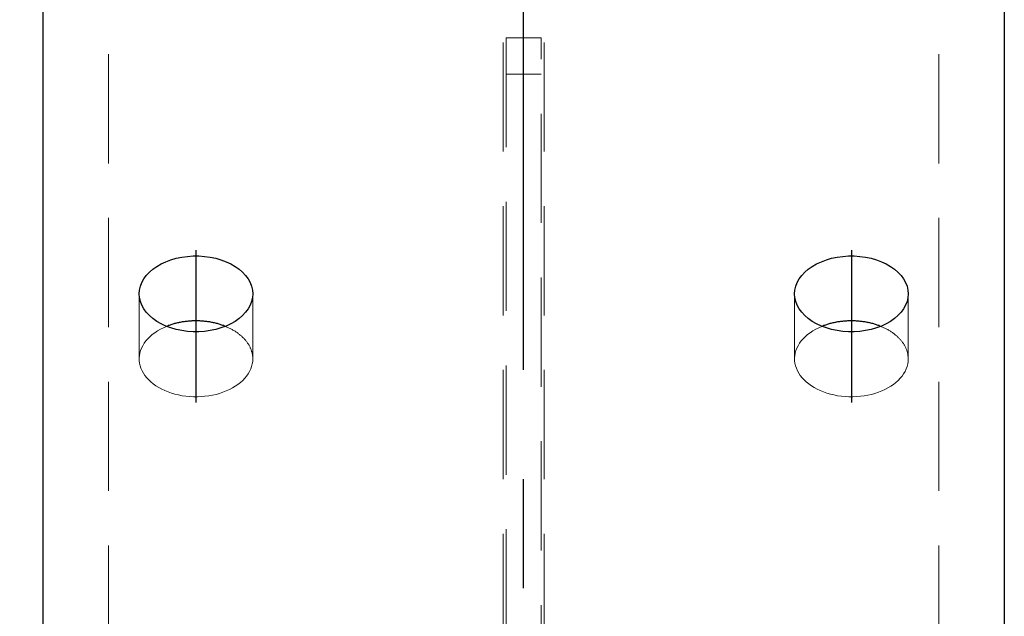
# Model space of a CAD drawing. Header units: millimetres. Extents: x 3515 to 4529, y 13642 to 14292.
# Tile 7 of 96: x 3688 to 3710, y 13911 to 13925. Entities that reach past the tile are written whole.
import ezdxf

# ---------------------------------------------------------------- set-up
doc = ezdxf.new("R2010")
doc.units = ezdxf.units.MM
doc.header["$LTSCALE"] = 10
doc.linetypes.add('HIDDEN', pattern=[0.375, 0.25, -0.125])
doc.linetypes.add('MITTE', pattern=[2, 1.25, -0.25, 0.25, -0.25])
doc.layers.get('Defpoints').update_dxf_attribs({"color": 1})
for name, color, linetype, lineweight in [('PS_DIM', 4, 'Continuous', 13), ('PS_Hidden', 2, 'HIDDEN', 9), ('PS_SOLID', 7, 'Continuous', 30)]:
    doc.layers.add(name, color=color, linetype=linetype, lineweight=lineweight)
doc.layers.add('PS_MID', color=5, linetype='MITTE')
doc.layers.add('PS_SHAPE', color=3, linetype='Continuous')
doc.styles.add('simplex', font='simplex.shx', dxfattribs={"width": 0.75})
doc.dimstyles.new('1_10_GŁ_DS1-LS10', dxfattribs={"dimtxt": 2, "dimasz": 2, "dimexe": 2, "dimexo": 5, "dimgap": 1, "dimtad": 1, "dimjust": 4, "dimdec": 0, "dimlfac": 10, "dimtxsty": 'simplex', "dimblk1": 'NONE', "dimsah": 1, "dimcen": 2, "dimclrd": 256, "dimclre": 256, "dimclrt": 3, "dimadec": 1, "dimazin": 0, "dimtfac": 1, "dimtdec": 0, "dimtmove": 2, "dimatfit": 3, "dimfxl": 1, "dimarcsym": 0})

# ---------------------------------------------------------------- blocks, each defined once
blk = doc.blocks.new('*D45')
at = {"layer": 'Defpoints', "color": 0, "transparency": 16777216}
for p in [(3670.746, 13967.355), (3701.958, 13967.355), (3708.664, 13714.81)]:
    blk.add_point(p, dxfattribs=at)
at = {"layer": 'PS_DIM', "lineweight": -2, "transparency": 16777216}
for p, q in [((3696.958, 13967.355), (3668.746, 13967.355)), ((3670.746, 13714.81), (3670.746, 13965.355)), ((3703.664, 13714.81), (3668.746, 13714.81))]:
    blk.add_line(p, q, dxfattribs=at)
at = {"layer": 'PS_DIM', "transparency": 16777216}
blk.add_solid([(3670.412, 13965.355), (3671.079, 13965.355), (3670.746, 13967.355)], dxfattribs=at)
at = {"layer": 'PS_DIM', "color": 3, "transparency": 16777216, "insert": (3674.409, 13969.375), "char_height": 2, "attachment_point": 5, "rotation": 0.0573, "style": 'simplex'}
blk.add_mtext('4420', dxfattribs=at)
blk = doc.blocks.new('_None')
blk = doc.blocks.new('*X531')
at = {"layer": 'PS_Hidden', "color": 2, "linetype": 'HIDDEN'}
for p, q in [((3698.694, 13756.81), (3698.694, 13927.396)), ((3699.634, 13756.81), (3699.634, 13927.396)), ((3689.664, 13899.04), (3689.664, 13926.083)), ((3708.664, 13899.04), (3708.664, 13926.083)), ((3698.764, 13924.412), (3698.764, 13901.426)), ((3699.564, 13924.412), (3698.764, 13924.412)), ((3699.564, 13901.426), (3699.564, 13924.412)), ((3698.764, 13923.583), (3699.564, 13923.583)), ((3690.364, 13917.065), (3690.364, 13918.552)), ((3692.964, 13917.065), (3692.964, 13918.552)), ((3705.364, 13917.065), (3705.364, 13918.552)), ((3707.964, 13917.065), (3707.964, 13918.552)), ((3690.992, 13917.808), (3690.919, 13917.776)), ((3692.355, 13917.801), (3692.337, 13917.808)), ((3692.337, 13917.808), (3692.337, 13917.808)), ((3692.374, 13917.793), (3692.355, 13917.801)), ((3692.392, 13917.785), (3692.374, 13917.793)), ((3692.409, 13917.777), (3692.392, 13917.785)), ((3705.992, 13917.808), (3705.919, 13917.776)), ((3707.355, 13917.801), (3707.337, 13917.808)), ((3707.337, 13917.808), (3707.337, 13917.808)), ((3707.374, 13917.793), (3707.355, 13917.801)), ((3707.392, 13917.785), (3707.374, 13917.793)), ((3707.409, 13917.777), (3707.392, 13917.785)), ((3690.609, 13917.572), (3690.56, 13917.523)), ((3690.662, 13917.618), (3690.609, 13917.572)), ((3690.72, 13917.662), (3690.662, 13917.618)), ((3690.783, 13917.703), (3690.72, 13917.662)), ((3690.849, 13917.741), (3690.783, 13917.703)), ((3690.919, 13917.776), (3690.849, 13917.741)), ((3692.427, 13917.768), (3692.409, 13917.777)), ((3692.444, 13917.76), (3692.427, 13917.768)), ((3692.461, 13917.751), (3692.444, 13917.76)), ((3692.478, 13917.742), (3692.461, 13917.751)), ((3692.495, 13917.733), (3692.478, 13917.742)), ((3692.511, 13917.724), (3692.495, 13917.733)), ((3692.528, 13917.714), (3692.511, 13917.724)), ((3692.544, 13917.705), (3692.528, 13917.714)), ((3692.559, 13917.695), (3692.544, 13917.705)), ((3692.575, 13917.685), (3692.559, 13917.695)), ((3692.59, 13917.675), (3692.575, 13917.685)), ((3692.605, 13917.664), (3692.59, 13917.675)), ((3692.62, 13917.654), (3692.605, 13917.664)), ((3692.634, 13917.643), (3692.62, 13917.654)), ((3692.648, 13917.632), (3692.634, 13917.643)), ((3692.662, 13917.622), (3692.648, 13917.632)), ((3692.676, 13917.61), (3692.662, 13917.622)), ((3692.689, 13917.599), (3692.676, 13917.61)), ((3692.703, 13917.588), (3692.689, 13917.599)), ((3692.715, 13917.576), (3692.703, 13917.588)), ((3692.728, 13917.564), (3692.715, 13917.576)), ((3692.74, 13917.553), (3692.728, 13917.564)), ((3705.609, 13917.572), (3705.56, 13917.523)), ((3705.662, 13917.618), (3705.609, 13917.572)), ((3705.72, 13917.662), (3705.662, 13917.618)), ((3705.783, 13917.703), (3705.72, 13917.662)), ((3705.849, 13917.741), (3705.783, 13917.703)), ((3705.919, 13917.776), (3705.849, 13917.741)), ((3707.427, 13917.768), (3707.409, 13917.777)), ((3707.444, 13917.76), (3707.427, 13917.768)), ((3707.461, 13917.751), (3707.444, 13917.76)), ((3707.478, 13917.742), (3707.461, 13917.751)), ((3707.495, 13917.733), (3707.478, 13917.742)), ((3707.511, 13917.724), (3707.495, 13917.733)), ((3707.528, 13917.714), (3707.511, 13917.724)), ((3707.544, 13917.705), (3707.528, 13917.714)), ((3707.559, 13917.695), (3707.544, 13917.705)), ((3707.575, 13917.685), (3707.559, 13917.695)), ((3707.59, 13917.675), (3707.575, 13917.685)), ((3707.605, 13917.664), (3707.59, 13917.675)), ((3707.62, 13917.654), (3707.605, 13917.664)), ((3707.634, 13917.643), (3707.62, 13917.654)), ((3707.648, 13917.632), (3707.634, 13917.643)), ((3707.662, 13917.622), (3707.648, 13917.632)), ((3707.676, 13917.61), (3707.662, 13917.622)), ((3707.689, 13917.599), (3707.676, 13917.61)), ((3707.703, 13917.588), (3707.689, 13917.599)), ((3707.715, 13917.576), (3707.703, 13917.588)), ((3707.728, 13917.564), (3707.715, 13917.576)), ((3707.74, 13917.553), (3707.728, 13917.564)), ((3690.445, 13917.366), (3690.418, 13917.311)), ((3690.478, 13917.42), (3690.445, 13917.366)), ((3690.517, 13917.473), (3690.478, 13917.42)), ((3690.56, 13917.523), (3690.517, 13917.473)), ((3692.752, 13917.541), (3692.74, 13917.553)), ((3692.764, 13917.528), (3692.752, 13917.541)), ((3692.775, 13917.516), (3692.764, 13917.528)), ((3692.786, 13917.504), (3692.775, 13917.516)), ((3692.797, 13917.491), (3692.786, 13917.504)), ((3692.807, 13917.479), (3692.797, 13917.491)), ((3692.817, 13917.466), (3692.807, 13917.479)), ((3692.827, 13917.453), (3692.817, 13917.466)), ((3692.837, 13917.44), (3692.827, 13917.453)), ((3692.846, 13917.427), (3692.837, 13917.44)), ((3692.855, 13917.414), (3692.846, 13917.427)), ((3692.863, 13917.401), (3692.855, 13917.414)), ((3692.871, 13917.388), (3692.863, 13917.401)), ((3692.879, 13917.374), (3692.871, 13917.388)), ((3692.887, 13917.361), (3692.879, 13917.374)), ((3692.894, 13917.347), (3692.887, 13917.361)), ((3692.901, 13917.334), (3692.894, 13917.347)), ((3692.907, 13917.32), (3692.901, 13917.334)), ((3705.445, 13917.366), (3705.418, 13917.311)), ((3705.478, 13917.42), (3705.445, 13917.366)), ((3705.517, 13917.473), (3705.478, 13917.42)), ((3705.56, 13917.523), (3705.517, 13917.473)), ((3707.752, 13917.541), (3707.74, 13917.553)), ((3707.764, 13917.528), (3707.752, 13917.541)), ((3707.775, 13917.516), (3707.764, 13917.528)), ((3707.786, 13917.504), (3707.775, 13917.516)), ((3707.797, 13917.491), (3707.786, 13917.504)), ((3707.807, 13917.479), (3707.797, 13917.491)), ((3707.817, 13917.466), (3707.807, 13917.479)), ((3707.827, 13917.453), (3707.817, 13917.466)), ((3707.837, 13917.44), (3707.827, 13917.453)), ((3707.846, 13917.427), (3707.837, 13917.44)), ((3707.855, 13917.414), (3707.846, 13917.427)), ((3707.863, 13917.401), (3707.855, 13917.414)), ((3707.871, 13917.388), (3707.863, 13917.401)), ((3707.879, 13917.374), (3707.871, 13917.388)), ((3707.887, 13917.361), (3707.879, 13917.374)), ((3707.894, 13917.347), (3707.887, 13917.361)), ((3707.901, 13917.334), (3707.894, 13917.347)), ((3707.907, 13917.32), (3707.901, 13917.334)), ((3690.369, 13917.139), (3690.365, 13917.081)), ((3690.38, 13917.197), (3690.369, 13917.139)), ((3690.396, 13917.254), (3690.38, 13917.197)), ((3690.418, 13917.311), (3690.396, 13917.254)), ((3692.913, 13917.306), (3692.907, 13917.32)), ((3692.919, 13917.292), (3692.913, 13917.306)), ((3692.925, 13917.278), (3692.919, 13917.292)), ((3692.93, 13917.264), (3692.925, 13917.278)), ((3692.934, 13917.25), (3692.93, 13917.264)), ((3692.939, 13917.236), (3692.934, 13917.25)), ((3692.943, 13917.222), (3692.939, 13917.236)), ((3692.947, 13917.208), (3692.943, 13917.222)), ((3692.95, 13917.194), (3692.947, 13917.208)), ((3692.953, 13917.179), (3692.95, 13917.194)), ((3692.956, 13917.165), (3692.953, 13917.179)), ((3692.958, 13917.151), (3692.956, 13917.165)), ((3692.96, 13917.136), (3692.958, 13917.151)), ((3692.962, 13917.122), (3692.96, 13917.136)), ((3692.963, 13917.108), (3692.962, 13917.122)), ((3692.964, 13917.093), (3692.963, 13917.108)), ((3705.369, 13917.139), (3705.365, 13917.081)), ((3705.38, 13917.197), (3705.369, 13917.139)), ((3705.396, 13917.254), (3705.38, 13917.197)), ((3705.418, 13917.311), (3705.396, 13917.254)), ((3707.913, 13917.306), (3707.907, 13917.32)), ((3707.919, 13917.292), (3707.913, 13917.306)), ((3707.925, 13917.278), (3707.919, 13917.292)), ((3707.93, 13917.264), (3707.925, 13917.278)), ((3707.934, 13917.25), (3707.93, 13917.264)), ((3707.939, 13917.236), (3707.934, 13917.25)), ((3707.943, 13917.222), (3707.939, 13917.236)), ((3707.947, 13917.208), (3707.943, 13917.222)), ((3707.95, 13917.194), (3707.947, 13917.208)), ((3707.953, 13917.179), (3707.95, 13917.194)), ((3707.956, 13917.165), (3707.953, 13917.179)), ((3707.958, 13917.151), (3707.956, 13917.165)), ((3707.96, 13917.136), (3707.958, 13917.151)), ((3707.962, 13917.122), (3707.96, 13917.136)), ((3707.963, 13917.108), (3707.962, 13917.122)), ((3707.964, 13917.093), (3707.963, 13917.108)), ((3690.365, 13917.081), (3690.366, 13917.022)), ((3690.366, 13917.022), (3690.373, 13916.964)), ((3690.373, 13916.964), (3690.386, 13916.906)), ((3690.386, 13916.906), (3690.405, 13916.849)), ((3692.918, 13916.834), (3692.938, 13916.89)), ((3692.938, 13916.89), (3692.953, 13916.948)), ((3692.953, 13916.948), (3692.962, 13917.006)), ((3692.962, 13917.006), (3692.964, 13917.065)), ((3692.964, 13917.079), (3692.964, 13917.093)), ((3692.964, 13917.065), (3692.964, 13917.079)), ((3692.964, 13917.065), (3692.964, 13917.065)), ((3705.365, 13917.081), (3705.366, 13917.022)), ((3705.366, 13917.022), (3705.373, 13916.964)), ((3705.373, 13916.964), (3705.386, 13916.906)), ((3705.386, 13916.906), (3705.405, 13916.849)), ((3707.918, 13916.834), (3707.938, 13916.89)), ((3707.938, 13916.89), (3707.953, 13916.948)), ((3707.953, 13916.948), (3707.962, 13917.006)), ((3707.962, 13917.006), (3707.964, 13917.065)), ((3707.964, 13917.079), (3707.964, 13917.093)), ((3707.964, 13917.065), (3707.964, 13917.079)), ((3707.964, 13917.065), (3707.964, 13917.065)), ((3690.405, 13916.849), (3690.43, 13916.793)), ((3690.43, 13916.793), (3690.46, 13916.738)), ((3690.46, 13916.738), (3690.495, 13916.685)), ((3690.495, 13916.685), (3690.536, 13916.633)), ((3692.781, 13916.619), (3692.823, 13916.67)), ((3692.823, 13916.67), (3692.86, 13916.723)), ((3692.86, 13916.723), (3692.892, 13916.778)), ((3692.892, 13916.778), (3692.918, 13916.834)), ((3705.405, 13916.849), (3705.43, 13916.793)), ((3705.43, 13916.793), (3705.46, 13916.738)), ((3705.46, 13916.738), (3705.495, 13916.685)), ((3705.495, 13916.685), (3705.536, 13916.633)), ((3707.781, 13916.619), (3707.823, 13916.67)), ((3707.823, 13916.67), (3707.86, 13916.723)), ((3707.86, 13916.723), (3707.892, 13916.778)), ((3707.892, 13916.778), (3707.918, 13916.834)), ((3690.536, 13916.633), (3690.582, 13916.583)), ((3690.582, 13916.583), (3690.633, 13916.536)), ((3690.633, 13916.536), (3690.688, 13916.491)), ((3690.688, 13916.491), (3690.748, 13916.448)), ((3690.748, 13916.448), (3690.812, 13916.408)), ((3692.499, 13916.398), (3692.564, 13916.437)), ((3692.564, 13916.437), (3692.625, 13916.479)), ((3692.625, 13916.479), (3692.682, 13916.523)), ((3692.682, 13916.523), (3692.734, 13916.57)), ((3692.734, 13916.57), (3692.781, 13916.619)), ((3705.536, 13916.633), (3705.582, 13916.583)), ((3705.582, 13916.583), (3705.633, 13916.536)), ((3705.633, 13916.536), (3705.688, 13916.491)), ((3705.688, 13916.491), (3705.748, 13916.448)), ((3705.748, 13916.448), (3705.812, 13916.408)), ((3707.499, 13916.398), (3707.564, 13916.437)), ((3707.564, 13916.437), (3707.625, 13916.479)), ((3707.625, 13916.479), (3707.682, 13916.523)), ((3707.682, 13916.523), (3707.734, 13916.57)), ((3707.734, 13916.57), (3707.781, 13916.619)), ((3690.812, 13916.408), (3690.88, 13916.372)), ((3690.88, 13916.372), (3690.951, 13916.338)), ((3690.951, 13916.338), (3691.026, 13916.307)), ((3691.026, 13916.307), (3691.103, 13916.281)), ((3691.103, 13916.281), (3691.183, 13916.257)), ((3691.183, 13916.257), (3691.266, 13916.237)), ((3691.266, 13916.237), (3691.35, 13916.221)), ((3691.35, 13916.221), (3691.435, 13916.209)), ((3691.435, 13916.209), (3691.522, 13916.201)), ((3691.783, 13916.199), (3691.87, 13916.206)), ((3691.87, 13916.206), (3691.956, 13916.218)), ((3691.956, 13916.218), (3692.04, 13916.233)), ((3692.04, 13916.233), (3692.123, 13916.251)), ((3692.123, 13916.251), (3692.204, 13916.274)), ((3692.204, 13916.274), (3692.282, 13916.3)), ((3692.282, 13916.3), (3692.358, 13916.329)), ((3692.358, 13916.329), (3692.43, 13916.362)), ((3692.43, 13916.362), (3692.499, 13916.398)), ((3705.812, 13916.408), (3705.88, 13916.372)), ((3705.88, 13916.372), (3705.951, 13916.338)), ((3705.951, 13916.338), (3706.026, 13916.307)), ((3706.026, 13916.307), (3706.103, 13916.281)), ((3706.103, 13916.281), (3706.183, 13916.257)), ((3706.183, 13916.257), (3706.266, 13916.237)), ((3706.266, 13916.237), (3706.35, 13916.221)), ((3706.35, 13916.221), (3706.435, 13916.209)), ((3706.435, 13916.209), (3706.522, 13916.201)), ((3706.783, 13916.199), (3706.87, 13916.206)), ((3706.87, 13916.206), (3706.956, 13916.218)), ((3706.956, 13916.218), (3707.04, 13916.233)), ((3707.04, 13916.233), (3707.123, 13916.251)), ((3707.123, 13916.251), (3707.204, 13916.274)), ((3707.204, 13916.274), (3707.282, 13916.3)), ((3707.282, 13916.3), (3707.358, 13916.329)), ((3707.358, 13916.329), (3707.43, 13916.362)), ((3707.43, 13916.362), (3707.499, 13916.398)), ((3691.522, 13916.201), (3691.609, 13916.196)), ((3691.609, 13916.196), (3691.696, 13916.196)), ((3691.696, 13916.196), (3691.783, 13916.199)), ((3706.522, 13916.201), (3706.609, 13916.196)), ((3706.609, 13916.196), (3706.696, 13916.196)), ((3706.696, 13916.196), (3706.783, 13916.199))]:
    blk.add_line(p, q, dxfattribs=at)
at = {"layer": 'PS_MID', "color": 5, "linetype": 'MITTE'}
for p, q in [((3699.164, 13756.81), (3699.164, 13971.536)), ((3691.664, 13919.552), (3691.664, 13916.065)), ((3706.664, 13919.552), (3706.664, 13916.065))]:
    blk.add_line(p, q, dxfattribs=at)
at = {"layer": 'PS_SOLID', "color": 7, "linetype": 'Continuous'}
for p, q in [((3688.164, 13899.164), (3688.164, 13967.355)), ((3710.164, 13967.355), (3710.164, 13899.164)), ((3691.092, 13919.332), (3691.213, 13919.367)), ((3691.213, 13919.367), (3691.339, 13919.393)), ((3691.339, 13919.393), (3691.468, 13919.411)), ((3691.468, 13919.411), (3691.599, 13919.42)), ((3691.599, 13919.42), (3691.73, 13919.42)), ((3691.73, 13919.42), (3691.861, 13919.411)), ((3691.861, 13919.411), (3691.99, 13919.393)), ((3691.99, 13919.393), (3692.116, 13919.367)), ((3692.116, 13919.367), (3692.237, 13919.332)), ((3706.092, 13919.332), (3706.213, 13919.367)), ((3706.213, 13919.367), (3706.339, 13919.393)), ((3706.339, 13919.393), (3706.468, 13919.411)), ((3706.468, 13919.411), (3706.599, 13919.42)), ((3706.599, 13919.42), (3706.73, 13919.42)), ((3706.73, 13919.42), (3706.861, 13919.411)), ((3706.861, 13919.411), (3706.99, 13919.393)), ((3706.99, 13919.393), (3707.116, 13919.367)), ((3707.116, 13919.367), (3707.237, 13919.332)), ((3690.678, 13919.118), (3690.769, 13919.182)), ((3690.769, 13919.182), (3690.869, 13919.239)), ((3690.869, 13919.239), (3690.977, 13919.289)), ((3690.977, 13919.289), (3691.092, 13919.332)), ((3692.237, 13919.332), (3692.352, 13919.289)), ((3692.352, 13919.289), (3692.46, 13919.239)), ((3692.46, 13919.239), (3692.56, 13919.182)), ((3692.56, 13919.182), (3692.651, 13919.118)), ((3705.678, 13919.118), (3705.769, 13919.182)), ((3705.769, 13919.182), (3705.869, 13919.239)), ((3705.869, 13919.239), (3705.977, 13919.289)), ((3705.977, 13919.289), (3706.092, 13919.332)), ((3707.237, 13919.332), (3707.352, 13919.289)), ((3707.352, 13919.289), (3707.46, 13919.239)), ((3707.46, 13919.239), (3707.56, 13919.182)), ((3707.56, 13919.182), (3707.651, 13919.118)), ((3690.47, 13918.895), (3690.528, 13918.974)), ((3690.528, 13918.974), (3690.597, 13919.048)), ((3690.597, 13919.048), (3690.678, 13919.118)), ((3692.651, 13919.118), (3692.731, 13919.048)), ((3692.731, 13919.048), (3692.801, 13918.974)), ((3692.801, 13918.974), (3692.859, 13918.895)), ((3705.47, 13918.895), (3705.528, 13918.974)), ((3705.528, 13918.974), (3705.597, 13919.048)), ((3705.597, 13919.048), (3705.678, 13919.118)), ((3707.651, 13919.118), (3707.731, 13919.048)), ((3707.731, 13919.048), (3707.801, 13918.974)), ((3707.801, 13918.974), (3707.859, 13918.895)), ((3690.371, 13918.64), (3690.391, 13918.727)), ((3690.391, 13918.727), (3690.424, 13918.812)), ((3690.424, 13918.812), (3690.47, 13918.895)), ((3692.859, 13918.895), (3692.905, 13918.812)), ((3692.905, 13918.812), (3692.938, 13918.727)), ((3692.938, 13918.727), (3692.958, 13918.64)), ((3705.371, 13918.64), (3705.391, 13918.727)), ((3705.391, 13918.727), (3705.424, 13918.812)), ((3705.424, 13918.812), (3705.47, 13918.895)), ((3707.859, 13918.895), (3707.905, 13918.812)), ((3707.905, 13918.812), (3707.938, 13918.727)), ((3707.938, 13918.727), (3707.958, 13918.64)), ((3690.364, 13918.552), (3690.371, 13918.64)), ((3690.371, 13918.464), (3690.364, 13918.552)), ((3690.391, 13918.377), (3690.371, 13918.464)), ((3692.958, 13918.464), (3692.938, 13918.377)), ((3692.958, 13918.64), (3692.964, 13918.552)), ((3692.964, 13918.552), (3692.958, 13918.464)), ((3705.364, 13918.552), (3705.371, 13918.64)), ((3705.371, 13918.464), (3705.364, 13918.552)), ((3705.391, 13918.377), (3705.371, 13918.464)), ((3707.958, 13918.464), (3707.938, 13918.377)), ((3707.958, 13918.64), (3707.964, 13918.552)), ((3707.964, 13918.552), (3707.958, 13918.464)), ((3690.424, 13918.292), (3690.391, 13918.377)), ((3690.47, 13918.209), (3690.424, 13918.292)), ((3692.905, 13918.292), (3692.859, 13918.209)), ((3692.938, 13918.377), (3692.905, 13918.292)), ((3705.424, 13918.292), (3705.391, 13918.377)), ((3705.47, 13918.209), (3705.424, 13918.292)), ((3707.905, 13918.292), (3707.859, 13918.209)), ((3707.938, 13918.377), (3707.905, 13918.292)), ((3690.528, 13918.13), (3690.47, 13918.209)), ((3690.597, 13918.055), (3690.528, 13918.13)), ((3690.678, 13917.986), (3690.597, 13918.055)), ((3692.731, 13918.055), (3692.651, 13917.986)), ((3692.801, 13918.13), (3692.731, 13918.055)), ((3692.859, 13918.209), (3692.801, 13918.13)), ((3705.528, 13918.13), (3705.47, 13918.209)), ((3705.597, 13918.055), (3705.528, 13918.13)), ((3705.678, 13917.986), (3705.597, 13918.055)), ((3707.731, 13918.055), (3707.651, 13917.986)), ((3707.801, 13918.13), (3707.731, 13918.055)), ((3707.859, 13918.209), (3707.801, 13918.13)), ((3690.769, 13917.922), (3690.678, 13917.986)), ((3690.869, 13917.865), (3690.769, 13917.922)), ((3690.977, 13917.814), (3690.869, 13917.865)), ((3691.092, 13917.772), (3690.977, 13917.814)), ((3691.011, 13917.816), (3690.992, 13917.808)), ((3691.031, 13917.824), (3691.011, 13917.816)), ((3691.051, 13917.831), (3691.031, 13917.824)), ((3691.071, 13917.838), (3691.051, 13917.831)), ((3691.092, 13917.845), (3691.071, 13917.838)), ((3691.112, 13917.851), (3691.092, 13917.845)), ((3691.133, 13917.858), (3691.112, 13917.851)), ((3691.154, 13917.864), (3691.133, 13917.858)), ((3691.175, 13917.87), (3691.154, 13917.864)), ((3691.196, 13917.875), (3691.175, 13917.87)), ((3691.218, 13917.881), (3691.196, 13917.875)), ((3691.239, 13917.886), (3691.218, 13917.881)), ((3691.261, 13917.891), (3691.239, 13917.886)), ((3691.282, 13917.895), (3691.261, 13917.891)), ((3691.304, 13917.9), (3691.282, 13917.895)), ((3691.326, 13917.904), (3691.304, 13917.9)), ((3691.348, 13917.908), (3691.326, 13917.904)), ((3691.37, 13917.911), (3691.348, 13917.908)), ((3691.393, 13917.914), (3691.37, 13917.911)), ((3691.415, 13917.917), (3691.393, 13917.914)), ((3691.438, 13917.92), (3691.415, 13917.917)), ((3691.46, 13917.923), (3691.438, 13917.92)), ((3691.483, 13917.925), (3691.46, 13917.923)), ((3691.505, 13917.927), (3691.483, 13917.925)), ((3691.528, 13917.929), (3691.505, 13917.927)), ((3691.551, 13917.93), (3691.528, 13917.929)), ((3691.573, 13917.931), (3691.551, 13917.93)), ((3691.596, 13917.932), (3691.573, 13917.931)), ((3691.619, 13917.933), (3691.596, 13917.932)), ((3691.642, 13917.933), (3691.619, 13917.933)), ((3691.664, 13917.934), (3691.642, 13917.933)), ((3691.687, 13917.933), (3691.664, 13917.934)), ((3691.71, 13917.933), (3691.687, 13917.933)), ((3691.733, 13917.932), (3691.71, 13917.933)), ((3691.756, 13917.931), (3691.733, 13917.932)), ((3691.778, 13917.93), (3691.756, 13917.931)), ((3691.801, 13917.929), (3691.778, 13917.93)), ((3691.824, 13917.927), (3691.801, 13917.929)), ((3691.846, 13917.925), (3691.824, 13917.927)), ((3691.869, 13917.923), (3691.846, 13917.925)), ((3691.891, 13917.92), (3691.869, 13917.923)), ((3691.914, 13917.917), (3691.891, 13917.92)), ((3691.936, 13917.914), (3691.914, 13917.917)), ((3691.958, 13917.911), (3691.936, 13917.914)), ((3691.981, 13917.908), (3691.958, 13917.911)), ((3692.003, 13917.904), (3691.981, 13917.908)), ((3692.025, 13917.9), (3692.003, 13917.904)), ((3692.046, 13917.895), (3692.025, 13917.9)), ((3692.068, 13917.891), (3692.046, 13917.895)), ((3692.09, 13917.886), (3692.068, 13917.891)), ((3692.111, 13917.881), (3692.09, 13917.886)), ((3692.133, 13917.875), (3692.111, 13917.881)), ((3692.154, 13917.87), (3692.133, 13917.875)), ((3692.175, 13917.864), (3692.154, 13917.87)), ((3692.196, 13917.858), (3692.175, 13917.864)), ((3692.217, 13917.851), (3692.196, 13917.858)), ((3692.237, 13917.845), (3692.217, 13917.851)), ((3692.258, 13917.838), (3692.237, 13917.845)), ((3692.352, 13917.814), (3692.237, 13917.772)), ((3692.278, 13917.831), (3692.258, 13917.838)), ((3692.298, 13917.824), (3692.278, 13917.831)), ((3692.318, 13917.816), (3692.298, 13917.824)), ((3692.337, 13917.808), (3692.318, 13917.816)), ((3692.46, 13917.865), (3692.352, 13917.814)), ((3692.56, 13917.922), (3692.46, 13917.865)), ((3692.651, 13917.986), (3692.56, 13917.922)), ((3705.769, 13917.922), (3705.678, 13917.986)), ((3705.869, 13917.865), (3705.769, 13917.922)), ((3705.977, 13917.814), (3705.869, 13917.865)), ((3706.092, 13917.772), (3705.977, 13917.814)), ((3706.011, 13917.816), (3705.992, 13917.808)), ((3706.031, 13917.824), (3706.011, 13917.816)), ((3706.051, 13917.831), (3706.031, 13917.824)), ((3706.071, 13917.838), (3706.051, 13917.831)), ((3706.092, 13917.845), (3706.071, 13917.838)), ((3706.112, 13917.851), (3706.092, 13917.845)), ((3706.133, 13917.858), (3706.112, 13917.851)), ((3706.154, 13917.864), (3706.133, 13917.858)), ((3706.175, 13917.87), (3706.154, 13917.864)), ((3706.196, 13917.875), (3706.175, 13917.87)), ((3706.218, 13917.881), (3706.196, 13917.875)), ((3706.239, 13917.886), (3706.218, 13917.881)), ((3706.261, 13917.891), (3706.239, 13917.886)), ((3706.282, 13917.895), (3706.261, 13917.891)), ((3706.304, 13917.9), (3706.282, 13917.895)), ((3706.326, 13917.904), (3706.304, 13917.9)), ((3706.348, 13917.908), (3706.326, 13917.904)), ((3706.37, 13917.911), (3706.348, 13917.908)), ((3706.393, 13917.914), (3706.37, 13917.911)), ((3706.415, 13917.917), (3706.393, 13917.914)), ((3706.438, 13917.92), (3706.415, 13917.917)), ((3706.46, 13917.923), (3706.438, 13917.92)), ((3706.483, 13917.925), (3706.46, 13917.923)), ((3706.505, 13917.927), (3706.483, 13917.925)), ((3706.528, 13917.929), (3706.505, 13917.927)), ((3706.551, 13917.93), (3706.528, 13917.929)), ((3706.573, 13917.931), (3706.551, 13917.93)), ((3706.596, 13917.932), (3706.573, 13917.931)), ((3706.619, 13917.933), (3706.596, 13917.932)), ((3706.642, 13917.933), (3706.619, 13917.933)), ((3706.664, 13917.934), (3706.642, 13917.933)), ((3706.687, 13917.933), (3706.664, 13917.934)), ((3706.71, 13917.933), (3706.687, 13917.933)), ((3706.733, 13917.932), (3706.71, 13917.933)), ((3706.756, 13917.931), (3706.733, 13917.932)), ((3706.778, 13917.93), (3706.756, 13917.931)), ((3706.801, 13917.929), (3706.778, 13917.93)), ((3706.824, 13917.927), (3706.801, 13917.929)), ((3706.846, 13917.925), (3706.824, 13917.927)), ((3706.869, 13917.923), (3706.846, 13917.925)), ((3706.891, 13917.92), (3706.869, 13917.923)), ((3706.914, 13917.917), (3706.891, 13917.92)), ((3706.936, 13917.914), (3706.914, 13917.917)), ((3706.958, 13917.911), (3706.936, 13917.914)), ((3706.981, 13917.908), (3706.958, 13917.911)), ((3707.003, 13917.904), (3706.981, 13917.908)), ((3707.025, 13917.9), (3707.003, 13917.904)), ((3707.046, 13917.895), (3707.025, 13917.9)), ((3707.068, 13917.891), (3707.046, 13917.895)), ((3707.09, 13917.886), (3707.068, 13917.891)), ((3707.111, 13917.881), (3707.09, 13917.886)), ((3707.133, 13917.875), (3707.111, 13917.881)), ((3707.154, 13917.87), (3707.133, 13917.875)), ((3707.175, 13917.864), (3707.154, 13917.87)), ((3707.196, 13917.858), (3707.175, 13917.864)), ((3707.217, 13917.851), (3707.196, 13917.858)), ((3707.237, 13917.845), (3707.217, 13917.851)), ((3707.258, 13917.838), (3707.237, 13917.845)), ((3707.352, 13917.814), (3707.237, 13917.772)), ((3707.278, 13917.831), (3707.258, 13917.838)), ((3707.298, 13917.824), (3707.278, 13917.831)), ((3707.318, 13917.816), (3707.298, 13917.824)), ((3707.337, 13917.808), (3707.318, 13917.816)), ((3707.46, 13917.865), (3707.352, 13917.814)), ((3707.56, 13917.922), (3707.46, 13917.865)), ((3707.651, 13917.986), (3707.56, 13917.922)), ((3691.213, 13917.737), (3691.092, 13917.772)), ((3691.339, 13917.711), (3691.213, 13917.737)), ((3691.468, 13917.693), (3691.339, 13917.711)), ((3691.599, 13917.684), (3691.468, 13917.693)), ((3691.73, 13917.684), (3691.599, 13917.684)), ((3691.861, 13917.693), (3691.73, 13917.684)), ((3691.99, 13917.711), (3691.861, 13917.693)), ((3692.116, 13917.737), (3691.99, 13917.711)), ((3692.237, 13917.772), (3692.116, 13917.737)), ((3706.213, 13917.737), (3706.092, 13917.772)), ((3706.339, 13917.711), (3706.213, 13917.737)), ((3706.468, 13917.693), (3706.339, 13917.711)), ((3706.599, 13917.684), (3706.468, 13917.693)), ((3706.73, 13917.684), (3706.599, 13917.684)), ((3706.861, 13917.693), (3706.73, 13917.684)), ((3706.99, 13917.711), (3706.861, 13917.693)), ((3707.116, 13917.737), (3706.99, 13917.711)), ((3707.237, 13917.772), (3707.116, 13917.737))]:
    blk.add_line(p, q, dxfattribs=at)

msp = doc.modelspace()

# ---------------------------------------------------------------- block references
at = {"layer": 'PS_SHAPE', "color": 3}
msp.add_blockref('*X531', (0, 0), dxfattribs=at)

# ---------------------------------------------------------------- dimensions: what is measured, and where the dimension line sits
at = {"layer": 'PS_DIM'}
dim = msp.add_linear_dim(base=(3670.746, 13967.355), p1=(3708.664, 13714.81), p2=(3701.958, 13967.355), angle=90, text='4420', dimstyle='1_10_GŁ_DS1-LS10', dxfattribs=at)
dim.commit()
dim.dimension.update_dxf_attribs({"geometry": '*D45', "text_midpoint": (3674.409, 13969.375), "dimtype": 128, "text_rotation": 0.0573})

doc.saveas('drawing.dxf')
